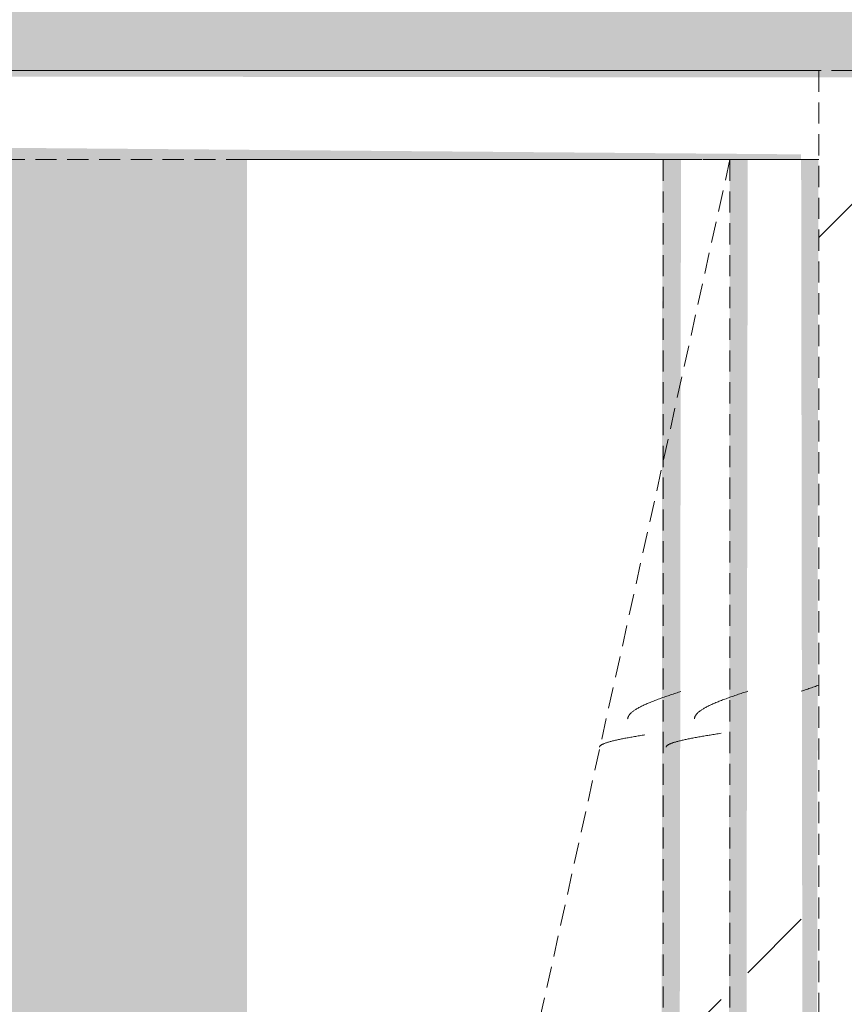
# Model space of a CAD drawing. Header units: millimetres. Extents: x 16156 to 91527, y 4646 to 113494.
# Tile 254 of 256: x 35665 to 35850, y 73334 to 73555. Entities that reach past the tile are written whole.
import ezdxf

# ---------------------------------------------------------------- set-up
doc = ezdxf.new("R2010")
doc.units = ezdxf.units.MM
doc.linetypes.add('ARC Demolished', pattern=[7.14375, 4.7625, -2.38125])
for name, color, linetype, lineweight in [('A--AR9__AlgVoorz', 1, 'Continuous', 9), ('A--L23__Vloeren', 3, 'Continuous', 9), ('A--L74__VasteSanitaireVoorz', 1, 'ARC Demolished', 9), ('A--L82__LosseGebruikersInvent', 1, 'ARC Demolished', 9)]:
    doc.layers.add(name, color=color, linetype=linetype, lineweight=lineweight)
pattern_1 = [(135, (72113.44, -36801.75), (-212.132, -212.132), [])]
pattern_2 = [(135, (72828.44, -35670.5), (-212.132, -212.132), [])]
pattern_3 = [(135.439, (72828.44, -34585), (-212.1307, -208.9106), [])]

# ---------------------------------------------------------------- blocks, each defined once
blk = doc.blocks.new('73_FU_Keukentop - Type 1-2249611-AB-Begane grond - slooptekening')
at = {"layer": 'A--L82__LosseGebruikersInvent'}
h = blk.add_hatch(dxfattribs=at)
h.set_pattern_fill('FP_61', color=256, style=0, pattern_type=2)
h.set_pattern_definition(pattern_1)
h.paths.add_polyline_path([(1430, -957.5), (1430, 957.5), (-1430, 957.5), (-1430, -957.5), (1266.55, -957.5)])
h = blk.add_hatch(dxfattribs=at)
h.set_pattern_fill('FP_61', color=256, style=0, pattern_type=2)
h.set_pattern_definition(pattern_1)
h.paths.add_polyline_path([(1430, -957.5), (1430, 957.5), (-1430, 957.5), (-1430, -957.5), (1266.55, -957.5)])
for p, q in [((-1430, 957.5), (-1430, -957.5)), ((-1430, -957.5), (1430, -957.5))]:
    blk.add_line(p, q, dxfattribs=at)
blk = doc.blocks.new('FP_232-AB-Begane grond - slooptekening')
at = {"layer": 'A--L74__VasteSanitaireVoorz', "color": 240, "linetype": 'Continuous'}
for p, q in [((-576.85, 173.51), (-576.94, 173.79)), ((-576.85, 173.51), (-576.94, 173.79)), ((-576.75, 173.23), (-576.85, 173.51)), ((-576.75, 173.23), (-576.85, 173.51)), ((-576.65, 172.95), (-576.75, 173.23)), ((-576.65, 172.95), (-576.75, 173.23)), ((-576.55, 172.66), (-576.65, 172.95)), ((-576.55, 172.66), (-576.65, 172.95)), ((-576.45, 172.37), (-576.55, 172.66)), ((-576.45, 172.37), (-576.55, 172.66)), ((-576.36, 172.09), (-576.45, 172.37)), ((-576.36, 172.09), (-576.45, 172.37)), ((-576.26, 171.8), (-576.36, 172.09)), ((-576.26, 171.8), (-576.36, 172.09)), ((-576.16, 171.51), (-576.26, 171.8)), ((-576.16, 171.51), (-576.26, 171.8)), ((-576.06, 171.22), (-576.16, 171.51)), ((-576.06, 171.22), (-576.16, 171.51)), ((-575.96, 170.92), (-576.06, 171.22)), ((-575.96, 170.92), (-576.06, 171.22)), ((-575.86, 170.63), (-575.96, 170.92)), ((-575.86, 170.63), (-575.96, 170.92)), ((-575.77, 170.34), (-575.86, 170.63)), ((-575.77, 170.34), (-575.86, 170.63)), ((-575.67, 170.04), (-575.77, 170.34)), ((-575.67, 170.04), (-575.77, 170.34)), ((-575.57, 169.75), (-575.67, 170.04)), ((-575.57, 169.75), (-575.67, 170.04))]:
    blk.add_line(p, q, dxfattribs=at)
blk = doc.blocks.new('FP_233-AB-Begane grond - slooptekening')
at = {"layer": 'A--L74__VasteSanitaireVoorz', "color": 240, "linetype": 'Continuous'}
for p, q in [((-575.47, 157.46), (-575.57, 157.75)), ((-575.47, 157.46), (-575.57, 157.75)), ((-575.37, 157.16), (-575.47, 157.46)), ((-575.37, 157.16), (-575.47, 157.46)), ((-575.28, 156.87), (-575.37, 157.16)), ((-575.28, 156.87), (-575.37, 157.16)), ((-575.18, 156.58), (-575.28, 156.87)), ((-575.18, 156.58), (-575.28, 156.87)), ((-575.08, 156.28), (-575.18, 156.58)), ((-575.08, 156.28), (-575.18, 156.58)), ((-574.98, 155.99), (-575.08, 156.28)), ((-574.98, 155.99), (-575.08, 156.28)), ((-574.88, 155.7), (-574.98, 155.99)), ((-574.88, 155.7), (-574.98, 155.99)), ((-574.78, 155.41), (-574.88, 155.7)), ((-574.78, 155.41), (-574.88, 155.7)), ((-574.69, 155.13), (-574.78, 155.41)), ((-574.69, 155.13), (-574.78, 155.41)), ((-574.59, 154.84), (-574.69, 155.13)), ((-574.59, 154.84), (-574.69, 155.13)), ((-574.49, 154.55), (-574.59, 154.84)), ((-574.49, 154.55), (-574.59, 154.84)), ((-574.39, 154.27), (-574.49, 154.55)), ((-574.39, 154.27), (-574.49, 154.55)), ((-574.29, 153.99), (-574.39, 154.27)), ((-574.29, 153.99), (-574.39, 154.27)), ((-574.2, 153.71), (-574.29, 153.99)), ((-574.2, 153.71), (-574.29, 153.99)), ((-574.1, 153.44), (-574.2, 153.71)), ((-574.1, 153.44), (-574.2, 153.71)), ((-574, 153.17), (-574.1, 153.44)), ((-574, 153.17), (-574.1, 153.44)), ((-573.9, 152.89), (-574, 153.17)), ((-573.9, 152.89), (-574, 153.17)), ((-573.8, 152.63), (-573.9, 152.89)), ((-573.8, 152.63), (-573.9, 152.89)), ((-573.7, 152.36), (-573.8, 152.63)), ((-573.7, 152.36), (-573.8, 152.63)), ((-573.61, 152.1), (-573.7, 152.36)), ((-573.61, 152.1), (-573.7, 152.36)), ((-573.51, 151.84), (-573.61, 152.1)), ((-573.51, 151.84), (-573.61, 152.1)), ((-573.41, 151.59), (-573.51, 151.84)), ((-573.41, 151.59), (-573.51, 151.84)), ((-573.31, 151.34), (-573.41, 151.59)), ((-573.31, 151.34), (-573.41, 151.59)), ((-573.21, 151.09), (-573.31, 151.34)), ((-573.21, 151.09), (-573.31, 151.34)), ((-573.12, 150.85), (-573.21, 151.09)), ((-573.12, 150.85), (-573.21, 151.09)), ((-573.02, 150.61), (-573.12, 150.85)), ((-573.02, 150.61), (-573.12, 150.85)), ((-572.92, 150.38), (-573.02, 150.61)), ((-572.92, 150.38), (-573.02, 150.61)), ((-572.82, 150.15), (-572.92, 150.38)), ((-572.82, 150.15), (-572.92, 150.38)), ((-572.72, 149.92), (-572.82, 150.15)), ((-572.72, 149.92), (-572.82, 150.15)), ((-572.62, 149.7), (-572.72, 149.92)), ((-572.62, 149.7), (-572.72, 149.92)), ((-572.53, 149.49), (-572.62, 149.7)), ((-572.53, 149.49), (-572.62, 149.7)), ((-572.43, 149.28), (-572.53, 149.49)), ((-572.43, 149.28), (-572.53, 149.49)), ((-572.33, 149.07), (-572.43, 149.28)), ((-572.33, 149.07), (-572.43, 149.28)), ((-572.23, 148.87), (-572.33, 149.07)), ((-572.23, 148.87), (-572.33, 149.07)), ((-572.13, 148.68), (-572.23, 148.87)), ((-572.13, 148.68), (-572.23, 148.87)), ((-572.04, 148.49), (-572.13, 148.68)), ((-572.04, 148.49), (-572.13, 148.68)), ((-571.94, 148.31), (-572.04, 148.49)), ((-571.94, 148.31), (-572.04, 148.49)), ((-571.84, 148.13), (-571.94, 148.31)), ((-571.84, 148.13), (-571.94, 148.31)), ((-571.74, 147.95), (-571.84, 148.13)), ((-571.74, 147.95), (-571.84, 148.13)), ((-571.64, 147.79), (-571.74, 147.95)), ((-571.64, 147.79), (-571.74, 147.95)), ((-571.54, 147.63), (-571.64, 147.79)), ((-571.54, 147.63), (-571.64, 147.79)), ((-571.45, 147.47), (-571.54, 147.63)), ((-571.45, 147.47), (-571.54, 147.63)), ((-571.35, 147.33), (-571.45, 147.47)), ((-571.35, 147.33), (-571.45, 147.47)), ((-571.25, 147.18), (-571.35, 147.33)), ((-571.25, 147.18), (-571.35, 147.33)), ((-571.15, 147.05), (-571.25, 147.18)), ((-571.15, 147.05), (-571.25, 147.18)), ((-571.05, 146.92), (-571.15, 147.05)), ((-571.05, 146.92), (-571.15, 147.05)), ((-570.96, 146.8), (-571.05, 146.92)), ((-570.96, 146.8), (-571.05, 146.92)), ((-570.86, 146.68), (-570.96, 146.8)), ((-570.86, 146.68), (-570.96, 146.8)), ((-570.76, 146.57), (-570.86, 146.68)), ((-570.76, 146.57), (-570.86, 146.68)), ((-570.66, 146.47), (-570.76, 146.57)), ((-570.66, 146.47), (-570.76, 146.57)), ((-570.56, 146.37), (-570.66, 146.47)), ((-570.56, 146.37), (-570.66, 146.47)), ((-570.46, 146.29), (-570.56, 146.37)), ((-570.46, 146.29), (-570.56, 146.37)), ((-570.37, 146.2), (-570.46, 146.29)), ((-570.37, 146.2), (-570.46, 146.29)), ((-570.27, 146.13), (-570.37, 146.2)), ((-570.27, 146.13), (-570.37, 146.2)), ((-570.17, 146.06), (-570.27, 146.13)), ((-570.17, 146.06), (-570.27, 146.13)), ((-570.07, 146), (-570.17, 146.06)), ((-570.07, 146), (-570.17, 146.06)), ((-569.97, 145.95), (-570.07, 146)), ((-569.97, 145.95), (-570.07, 146)), ((-569.88, 145.9), (-569.97, 145.95)), ((-569.88, 145.9), (-569.97, 145.95)), ((-569.78, 145.86), (-569.88, 145.9)), ((-569.78, 145.86), (-569.88, 145.9)), ((-569.68, 145.83), (-569.78, 145.86)), ((-569.68, 145.83), (-569.78, 145.86)), ((-569.58, 145.8), (-569.68, 145.83)), ((-569.58, 145.8), (-569.68, 145.83)), ((-569.48, 145.78), (-569.58, 145.8)), ((-569.48, 145.78), (-569.58, 145.8)), ((-569.38, 145.77), (-569.48, 145.78)), ((-569.38, 145.77), (-569.48, 145.78))]:
    blk.add_line(p, q, dxfattribs=at)
at = {"layer": 'A--L74__VasteSanitaireVoorz'}
blk.add_line((-695, 153.75), (715, 153.75), dxfattribs=at)
blk = doc.blocks.new('FP_234-AB-Begane grond - slooptekening')
at = {"layer": 'A--L74__VasteSanitaireVoorz', "color": 240, "linetype": 'Continuous'}
for p, q in [((-566.08, 151.45), (-566.13, 151.75)), ((-566.08, 151.45), (-566.13, 151.75)), ((-566.03, 151.14), (-566.08, 151.45)), ((-566.03, 151.14), (-566.08, 151.45)), ((-565.98, 150.84), (-566.03, 151.14)), ((-565.98, 150.84), (-566.03, 151.14)), ((-565.93, 150.54), (-565.98, 150.84)), ((-565.93, 150.54), (-565.98, 150.84)), ((-565.88, 150.24), (-565.93, 150.54)), ((-565.88, 150.24), (-565.93, 150.54)), ((-565.83, 149.94), (-565.88, 150.24)), ((-565.83, 149.94), (-565.88, 150.24)), ((-565.78, 149.64), (-565.83, 149.94)), ((-565.78, 149.64), (-565.83, 149.94)), ((-565.73, 149.34), (-565.78, 149.64)), ((-565.73, 149.34), (-565.78, 149.64)), ((-565.69, 149.05), (-565.73, 149.34)), ((-565.69, 149.05), (-565.73, 149.34)), ((-565.64, 148.75), (-565.69, 149.05)), ((-565.64, 148.75), (-565.69, 149.05)), ((-565.59, 148.46), (-565.64, 148.75)), ((-565.59, 148.46), (-565.64, 148.75)), ((-565.54, 148.17), (-565.59, 148.46)), ((-565.54, 148.17), (-565.59, 148.46)), ((-565.49, 147.88), (-565.54, 148.17)), ((-565.49, 147.88), (-565.54, 148.17)), ((-565.44, 147.6), (-565.49, 147.88)), ((-565.44, 147.6), (-565.49, 147.88)), ((-565.39, 147.31), (-565.44, 147.6)), ((-565.39, 147.31), (-565.44, 147.6)), ((-565.34, 147.03), (-565.39, 147.31)), ((-565.34, 147.03), (-565.39, 147.31)), ((-565.29, 146.75), (-565.34, 147.03)), ((-565.29, 146.75), (-565.34, 147.03)), ((-565.24, 146.48), (-565.29, 146.75)), ((-565.24, 146.48), (-565.29, 146.75)), ((-565.19, 146.21), (-565.24, 146.48)), ((-565.19, 146.21), (-565.24, 146.48)), ((-565.15, 145.94), (-565.19, 146.21)), ((-565.15, 145.94), (-565.19, 146.21)), ((-565.1, 145.67), (-565.15, 145.94)), ((-565.1, 145.67), (-565.15, 145.94)), ((-565.05, 145.41), (-565.1, 145.67)), ((-565.05, 145.41), (-565.1, 145.67)), ((-565, 145.15), (-565.05, 145.41)), ((-565, 145.15), (-565.05, 145.41)), ((-564.95, 144.9), (-565, 145.15)), ((-564.95, 144.9), (-565, 145.15)), ((-564.9, 144.65), (-564.95, 144.9)), ((-564.9, 144.65), (-564.95, 144.9)), ((-564.85, 144.4), (-564.9, 144.65)), ((-564.85, 144.4), (-564.9, 144.65)), ((-564.8, 144.16), (-564.85, 144.4)), ((-564.8, 144.16), (-564.85, 144.4)), ((-564.75, 143.93), (-564.8, 144.16)), ((-564.75, 143.93), (-564.8, 144.16)), ((-564.7, 143.7), (-564.75, 143.93)), ((-564.7, 143.7), (-564.75, 143.93)), ((-564.65, 143.47), (-564.7, 143.7)), ((-564.65, 143.47), (-564.7, 143.7)), ((-564.61, 143.25), (-564.65, 143.47)), ((-564.61, 143.25), (-564.65, 143.47)), ((-564.56, 143.03), (-564.61, 143.25)), ((-564.56, 143.03), (-564.61, 143.25)), ((-564.51, 142.82), (-564.56, 143.03)), ((-564.51, 142.82), (-564.56, 143.03)), ((-564.46, 142.61), (-564.51, 142.82)), ((-564.46, 142.61), (-564.51, 142.82)), ((-564.41, 142.41), (-564.46, 142.61)), ((-564.41, 142.41), (-564.46, 142.61)), ((-564.36, 142.22), (-564.41, 142.41)), ((-564.36, 142.22), (-564.41, 142.41)), ((-564.31, 142.03), (-564.36, 142.22)), ((-564.31, 142.03), (-564.36, 142.22)), ((-564.26, 141.85), (-564.31, 142.03)), ((-564.26, 141.85), (-564.31, 142.03)), ((-564.21, 141.67), (-564.26, 141.85)), ((-564.21, 141.67), (-564.26, 141.85)), ((-564.16, 141.5), (-564.21, 141.67)), ((-564.16, 141.5), (-564.21, 141.67)), ((-564.11, 141.33), (-564.16, 141.5)), ((-564.11, 141.33), (-564.16, 141.5)), ((-564.07, 141.17), (-564.11, 141.33)), ((-564.07, 141.17), (-564.11, 141.33)), ((-564.02, 141.02), (-564.07, 141.17)), ((-564.02, 141.02), (-564.07, 141.17)), ((-563.97, 140.88), (-564.02, 141.02)), ((-563.97, 140.88), (-564.02, 141.02)), ((-563.92, 140.74), (-563.97, 140.88)), ((-563.92, 140.74), (-563.97, 140.88)), ((-563.87, 140.6), (-563.92, 140.74)), ((-563.87, 140.6), (-563.92, 140.74)), ((-563.82, 140.48), (-563.87, 140.6)), ((-563.82, 140.48), (-563.87, 140.6)), ((-563.77, 140.36), (-563.82, 140.48)), ((-563.77, 140.36), (-563.82, 140.48)), ((-563.72, 140.25), (-563.77, 140.36)), ((-563.72, 140.25), (-563.77, 140.36)), ((-563.67, 140.14), (-563.72, 140.25)), ((-563.67, 140.14), (-563.72, 140.25)), ((-563.62, 140.04), (-563.67, 140.14)), ((-563.62, 140.04), (-563.67, 140.14)), ((-563.57, 139.95), (-563.62, 140.04)), ((-563.57, 139.95), (-563.62, 140.04)), ((-563.53, 139.87), (-563.57, 139.95)), ((-563.53, 139.87), (-563.57, 139.95)), ((-563.48, 139.79), (-563.53, 139.87)), ((-563.48, 139.79), (-563.53, 139.87)), ((-563.43, 139.72), (-563.48, 139.79)), ((-563.43, 139.72), (-563.48, 139.79)), ((-563.38, 139.66), (-563.43, 139.72)), ((-563.38, 139.66), (-563.43, 139.72)), ((-563.33, 139.6), (-563.38, 139.66)), ((-563.33, 139.6), (-563.38, 139.66)), ((-563.28, 139.55), (-563.33, 139.6)), ((-563.28, 139.55), (-563.33, 139.6)), ((-563.23, 139.51), (-563.28, 139.55)), ((-563.23, 139.51), (-563.28, 139.55)), ((-563.18, 139.48), (-563.23, 139.51)), ((-563.18, 139.48), (-563.23, 139.51)), ((-563.13, 139.45), (-563.18, 139.48)), ((-563.13, 139.45), (-563.18, 139.48)), ((-563.08, 139.43), (-563.13, 139.45)), ((-563.08, 139.43), (-563.13, 139.45)), ((-563.04, 139.42), (-563.08, 139.43)), ((-563.04, 139.42), (-563.08, 139.43))]:
    blk.add_line(p, q, dxfattribs=at)
blk = doc.blocks.new('FP_235-AB-Begane grond - slooptekening')
at = {"layer": 'A--L74__VasteSanitaireVoorz', "color": 240, "linetype": 'Continuous'}
for p, q in [((-575.43, 142.46), (-575.53, 142.75)), ((-575.43, 142.46), (-575.53, 142.75)), ((-575.33, 142.16), (-575.43, 142.46)), ((-575.33, 142.16), (-575.43, 142.46)), ((-575.23, 141.87), (-575.33, 142.16)), ((-575.23, 141.87), (-575.33, 142.16)), ((-575.13, 141.58), (-575.23, 141.87)), ((-575.13, 141.58), (-575.23, 141.87)), ((-575.03, 141.28), (-575.13, 141.58)), ((-575.03, 141.28), (-575.13, 141.58)), ((-574.94, 140.99), (-575.03, 141.28)), ((-574.94, 140.99), (-575.03, 141.28)), ((-574.84, 140.7), (-574.94, 140.99)), ((-574.84, 140.7), (-574.94, 140.99)), ((-574.74, 140.41), (-574.84, 140.7)), ((-574.74, 140.41), (-574.84, 140.7)), ((-574.64, 140.13), (-574.74, 140.41)), ((-574.64, 140.13), (-574.74, 140.41)), ((-574.54, 139.84), (-574.64, 140.13)), ((-574.54, 139.84), (-574.64, 140.13)), ((-574.45, 139.55), (-574.54, 139.84)), ((-574.45, 139.55), (-574.54, 139.84)), ((-574.35, 139.27), (-574.45, 139.55)), ((-574.35, 139.27), (-574.45, 139.55)), ((-574.25, 138.99), (-574.35, 139.27)), ((-574.25, 138.99), (-574.35, 139.27)), ((-574.15, 138.71), (-574.25, 138.99)), ((-574.15, 138.71), (-574.25, 138.99)), ((-574.05, 138.44), (-574.15, 138.71)), ((-574.05, 138.44), (-574.15, 138.71)), ((-573.95, 138.17), (-574.05, 138.44)), ((-573.95, 138.17), (-574.05, 138.44)), ((-573.86, 137.89), (-573.95, 138.17)), ((-573.86, 137.89), (-573.95, 138.17)), ((-573.76, 137.63), (-573.86, 137.89)), ((-573.76, 137.63), (-573.86, 137.89)), ((-573.66, 137.36), (-573.76, 137.63)), ((-573.66, 137.36), (-573.76, 137.63)), ((-573.56, 137.1), (-573.66, 137.36)), ((-573.56, 137.1), (-573.66, 137.36)), ((-573.46, 136.84), (-573.56, 137.1)), ((-573.46, 136.84), (-573.56, 137.1)), ((-573.37, 136.59), (-573.46, 136.84)), ((-573.37, 136.59), (-573.46, 136.84)), ((-573.27, 136.34), (-573.37, 136.59)), ((-573.27, 136.34), (-573.37, 136.59)), ((-573.17, 136.09), (-573.27, 136.34)), ((-573.17, 136.09), (-573.27, 136.34)), ((-573.07, 135.85), (-573.17, 136.09)), ((-573.07, 135.85), (-573.17, 136.09)), ((-572.97, 135.61), (-573.07, 135.85)), ((-572.97, 135.61), (-573.07, 135.85)), ((-572.87, 135.38), (-572.97, 135.61)), ((-572.87, 135.38), (-572.97, 135.61)), ((-572.78, 135.15), (-572.87, 135.38)), ((-572.78, 135.15), (-572.87, 135.38)), ((-572.68, 134.92), (-572.78, 135.15)), ((-572.68, 134.92), (-572.78, 135.15)), ((-572.58, 134.7), (-572.68, 134.92)), ((-572.58, 134.7), (-572.68, 134.92)), ((-572.48, 134.49), (-572.58, 134.7)), ((-572.48, 134.49), (-572.58, 134.7)), ((-572.38, 134.28), (-572.48, 134.49)), ((-572.38, 134.28), (-572.48, 134.49)), ((-572.29, 134.07), (-572.38, 134.28)), ((-572.29, 134.07), (-572.38, 134.28)), ((-572.19, 133.87), (-572.29, 134.07)), ((-572.19, 133.87), (-572.29, 134.07)), ((-572.09, 133.68), (-572.19, 133.87)), ((-572.09, 133.68), (-572.19, 133.87)), ((-571.99, 133.49), (-572.09, 133.68)), ((-571.99, 133.49), (-572.09, 133.68)), ((-571.89, 133.31), (-571.99, 133.49)), ((-571.89, 133.31), (-571.99, 133.49)), ((-571.79, 133.13), (-571.89, 133.31)), ((-571.79, 133.13), (-571.89, 133.31)), ((-571.7, 132.95), (-571.79, 133.13)), ((-571.7, 132.95), (-571.79, 133.13)), ((-571.6, 132.79), (-571.7, 132.95)), ((-571.6, 132.79), (-571.7, 132.95)), ((-571.5, 132.63), (-571.6, 132.79)), ((-571.5, 132.63), (-571.6, 132.79)), ((-571.4, 132.47), (-571.5, 132.63)), ((-571.4, 132.47), (-571.5, 132.63)), ((-571.3, 132.33), (-571.4, 132.47)), ((-571.3, 132.33), (-571.4, 132.47)), ((-571.21, 132.18), (-571.3, 132.33)), ((-571.21, 132.18), (-571.3, 132.33)), ((-571.11, 132.05), (-571.21, 132.18)), ((-571.11, 132.05), (-571.21, 132.18)), ((-571.01, 131.92), (-571.11, 132.05)), ((-571.01, 131.92), (-571.11, 132.05)), ((-570.91, 131.8), (-571.01, 131.92)), ((-570.91, 131.8), (-571.01, 131.92)), ((-570.81, 131.68), (-570.91, 131.8)), ((-570.81, 131.68), (-570.91, 131.8)), ((-570.72, 131.57), (-570.81, 131.68)), ((-570.72, 131.57), (-570.81, 131.68)), ((-570.62, 131.47), (-570.72, 131.57)), ((-570.62, 131.47), (-570.72, 131.57)), ((-570.52, 131.37), (-570.62, 131.47)), ((-570.52, 131.37), (-570.62, 131.47)), ((-570.42, 131.29), (-570.52, 131.37)), ((-570.42, 131.29), (-570.52, 131.37)), ((-570.32, 131.2), (-570.42, 131.29)), ((-570.32, 131.2), (-570.42, 131.29)), ((-570.22, 131.13), (-570.32, 131.2)), ((-570.22, 131.13), (-570.32, 131.2)), ((-570.13, 131.06), (-570.22, 131.13)), ((-570.13, 131.06), (-570.22, 131.13)), ((-570.03, 131), (-570.13, 131.06)), ((-570.03, 131), (-570.13, 131.06)), ((-569.93, 130.95), (-570.03, 131)), ((-569.93, 130.95), (-570.03, 131)), ((-569.83, 130.9), (-569.93, 130.95)), ((-569.83, 130.9), (-569.93, 130.95)), ((-569.73, 130.86), (-569.83, 130.9)), ((-569.73, 130.86), (-569.83, 130.9)), ((-569.64, 130.83), (-569.73, 130.86)), ((-569.64, 130.83), (-569.73, 130.86)), ((-569.54, 130.8), (-569.64, 130.83)), ((-569.54, 130.8), (-569.64, 130.83)), ((-569.44, 130.78), (-569.54, 130.8)), ((-569.44, 130.78), (-569.54, 130.8)), ((-569.34, 130.77), (-569.44, 130.78)), ((-569.34, 130.77), (-569.44, 130.78))]:
    blk.add_line(p, q, dxfattribs=at)
at = {"layer": 'A--L74__VasteSanitaireVoorz'}
blk.add_line((-695, 138.75), (715, 138.75), dxfattribs=at)
blk = doc.blocks.new('FP_236-AB-Begane grond - slooptekening')
at = {"layer": 'A--L74__VasteSanitaireVoorz', "color": 240, "linetype": 'Continuous'}
for p, q in [((-565.72, 134.31), (-565.77, 134.61)), ((-565.72, 134.31), (-565.77, 134.61)), ((-565.67, 134.02), (-565.72, 134.31)), ((-565.67, 134.02), (-565.72, 134.31)), ((-565.62, 133.72), (-565.67, 134.02)), ((-565.62, 133.72), (-565.67, 134.02)), ((-565.57, 133.43), (-565.62, 133.72)), ((-565.57, 133.43), (-565.62, 133.72)), ((-565.53, 133.14), (-565.57, 133.43)), ((-565.53, 133.14), (-565.57, 133.43)), ((-565.48, 132.85), (-565.53, 133.14)), ((-565.48, 132.85), (-565.53, 133.14)), ((-565.43, 132.57), (-565.48, 132.85)), ((-565.43, 132.57), (-565.48, 132.85)), ((-565.38, 132.29), (-565.43, 132.57)), ((-565.38, 132.29), (-565.43, 132.57)), ((-565.33, 132.01), (-565.38, 132.29)), ((-565.33, 132.01), (-565.38, 132.29)), ((-565.28, 131.73), (-565.33, 132.01)), ((-565.28, 131.73), (-565.33, 132.01)), ((-565.23, 131.45), (-565.28, 131.73)), ((-565.23, 131.45), (-565.28, 131.73)), ((-565.18, 131.18), (-565.23, 131.45)), ((-565.18, 131.18), (-565.23, 131.45)), ((-565.13, 130.91), (-565.18, 131.18)), ((-565.13, 130.91), (-565.18, 131.18)), ((-565.08, 130.65), (-565.13, 130.91)), ((-565.08, 130.65), (-565.13, 130.91)), ((-565.04, 130.39), (-565.08, 130.65)), ((-565.04, 130.39), (-565.08, 130.65)), ((-564.99, 130.13), (-565.04, 130.39)), ((-564.99, 130.13), (-565.04, 130.39)), ((-564.94, 129.88), (-564.99, 130.13)), ((-564.94, 129.88), (-564.99, 130.13)), ((-564.89, 129.63), (-564.94, 129.88)), ((-564.89, 129.63), (-564.94, 129.88)), ((-564.84, 129.39), (-564.89, 129.63)), ((-564.84, 129.39), (-564.89, 129.63)), ((-564.79, 129.15), (-564.84, 129.39)), ((-564.79, 129.15), (-564.84, 129.39)), ((-564.74, 128.91), (-564.79, 129.15)), ((-564.74, 128.91), (-564.79, 129.15)), ((-564.69, 128.68), (-564.74, 128.91)), ((-564.69, 128.68), (-564.74, 128.91)), ((-564.64, 128.45), (-564.69, 128.68)), ((-564.64, 128.45), (-564.69, 128.68)), ((-564.59, 128.23), (-564.64, 128.45)), ((-564.59, 128.23), (-564.64, 128.45)), ((-564.55, 128.02), (-564.59, 128.23)), ((-564.55, 128.02), (-564.59, 128.23)), ((-564.5, 127.81), (-564.55, 128.02)), ((-564.5, 127.81), (-564.55, 128.02)), ((-564.45, 127.6), (-564.5, 127.81)), ((-564.45, 127.6), (-564.5, 127.81)), ((-564.4, 127.4), (-564.45, 127.6)), ((-564.4, 127.4), (-564.45, 127.6)), ((-564.35, 127.21), (-564.4, 127.4)), ((-564.35, 127.21), (-564.4, 127.4)), ((-564.3, 127.02), (-564.35, 127.21)), ((-564.3, 127.02), (-564.35, 127.21)), ((-564.25, 126.84), (-564.3, 127.02)), ((-564.25, 126.84), (-564.3, 127.02)), ((-564.2, 126.66), (-564.25, 126.84)), ((-564.2, 126.66), (-564.25, 126.84)), ((-564.15, 126.49), (-564.2, 126.66)), ((-564.15, 126.49), (-564.2, 126.66)), ((-564.1, 126.33), (-564.15, 126.49)), ((-564.1, 126.33), (-564.15, 126.49)), ((-564.06, 126.17), (-564.1, 126.33)), ((-564.06, 126.17), (-564.1, 126.33)), ((-564.01, 126.02), (-564.06, 126.17)), ((-564.01, 126.02), (-564.06, 126.17)), ((-563.96, 125.87), (-564.01, 126.02)), ((-563.96, 125.87), (-564.01, 126.02)), ((-563.91, 125.73), (-563.96, 125.87)), ((-563.91, 125.73), (-563.96, 125.87)), ((-563.86, 125.6), (-563.91, 125.73)), ((-563.86, 125.6), (-563.91, 125.73)), ((-563.81, 125.47), (-563.86, 125.6)), ((-563.81, 125.47), (-563.86, 125.6)), ((-563.76, 125.35), (-563.81, 125.47)), ((-563.76, 125.35), (-563.81, 125.47)), ((-563.71, 125.24), (-563.76, 125.35)), ((-563.71, 125.24), (-563.76, 125.35)), ((-563.66, 125.14), (-563.71, 125.24)), ((-563.66, 125.14), (-563.71, 125.24)), ((-563.61, 125.04), (-563.66, 125.14)), ((-563.61, 125.04), (-563.66, 125.14)), ((-563.57, 124.95), (-563.61, 125.04)), ((-563.57, 124.95), (-563.61, 125.04)), ((-563.52, 124.86), (-563.57, 124.95)), ((-563.52, 124.86), (-563.57, 124.95)), ((-563.47, 124.79), (-563.52, 124.86)), ((-563.47, 124.79), (-563.52, 124.86)), ((-563.42, 124.72), (-563.47, 124.79)), ((-563.42, 124.72), (-563.47, 124.79)), ((-563.37, 124.66), (-563.42, 124.72)), ((-563.37, 124.66), (-563.42, 124.72)), ((-563.32, 124.6), (-563.37, 124.66)), ((-563.32, 124.6), (-563.37, 124.66)), ((-563.27, 124.55), (-563.32, 124.6)), ((-563.27, 124.55), (-563.32, 124.6)), ((-563.22, 124.51), (-563.27, 124.55)), ((-563.22, 124.51), (-563.27, 124.55)), ((-563.17, 124.48), (-563.22, 124.51)), ((-563.17, 124.48), (-563.22, 124.51)), ((-563.12, 124.45), (-563.17, 124.48)), ((-563.12, 124.45), (-563.17, 124.48)), ((-563.08, 124.43), (-563.12, 124.45)), ((-563.08, 124.43), (-563.12, 124.45)), ((-563.03, 124.42), (-563.08, 124.43)), ((-563.03, 124.42), (-563.08, 124.43))]:
    blk.add_line(p, q, dxfattribs=at)
blk = doc.blocks.new('FP_242-AB-Begane grond - slooptekening')
at = {"layer": 'A--L74__VasteSanitaireVoorz'}
blk.add_line((-715, 173.75), (-715, -173.75), dxfattribs=at)
at = {"layer": 'A--L74__VasteSanitaireVoorz', "color": 240, "linetype": 'Continuous'}
for p, q in [((-722.28, -21.12), (-722.38, -21.03)), ((-722.28, -21.12), (-722.38, -21.03)), ((-722.18, -21.22), (-722.28, -21.12)), ((-722.18, -21.22), (-722.28, -21.12)), ((-722.07, -21.32), (-722.18, -21.22)), ((-722.07, -21.32), (-722.18, -21.22)), ((-721.95, -21.42), (-722.07, -21.32)), ((-721.95, -21.42), (-722.07, -21.32)), ((-721.83, -21.52), (-721.95, -21.42)), ((-721.83, -21.52), (-721.95, -21.42)), ((-721.7, -21.62), (-721.83, -21.52)), ((-721.7, -21.62), (-721.83, -21.52)), ((-721.57, -21.71), (-721.7, -21.62)), ((-721.57, -21.71), (-721.7, -21.62)), ((-721.42, -21.81), (-721.57, -21.71)), ((-721.42, -21.81), (-721.57, -21.71)), ((-721.28, -21.91), (-721.42, -21.81)), ((-721.28, -21.91), (-721.42, -21.81)), ((-721.12, -22.01), (-721.28, -21.91)), ((-721.12, -22.01), (-721.28, -21.91)), ((-720.96, -22.11), (-721.12, -22.01)), ((-720.96, -22.11), (-721.12, -22.01)), ((-720.8, -22.2), (-720.96, -22.11)), ((-720.8, -22.2), (-720.96, -22.11)), ((-720.62, -22.3), (-720.8, -22.2)), ((-720.62, -22.3), (-720.8, -22.2)), ((-720.44, -22.4), (-720.62, -22.3)), ((-720.44, -22.4), (-720.62, -22.3)), ((-720.26, -22.5), (-720.44, -22.4)), ((-720.26, -22.5), (-720.44, -22.4)), ((-720.07, -22.6), (-720.26, -22.5)), ((-720.07, -22.6), (-720.26, -22.5)), ((-719.88, -22.7), (-720.07, -22.6)), ((-719.88, -22.7), (-720.07, -22.6)), ((-719.68, -22.79), (-719.88, -22.7)), ((-719.68, -22.79), (-719.88, -22.7)), ((-719.47, -22.89), (-719.68, -22.79)), ((-719.47, -22.89), (-719.68, -22.79)), ((-719.26, -22.99), (-719.47, -22.89)), ((-719.26, -22.99), (-719.47, -22.89)), ((-719.05, -23.09), (-719.26, -22.99)), ((-719.05, -23.09), (-719.26, -22.99)), ((-718.83, -23.19), (-719.05, -23.09)), ((-718.83, -23.19), (-719.05, -23.09)), ((-718.6, -23.28), (-718.83, -23.19)), ((-718.6, -23.28), (-718.83, -23.19)), ((-718.37, -23.38), (-718.6, -23.28)), ((-718.37, -23.38), (-718.6, -23.28)), ((-718.14, -23.48), (-718.37, -23.38)), ((-718.14, -23.48), (-718.37, -23.38)), ((-717.9, -23.58), (-718.14, -23.48)), ((-717.9, -23.58), (-718.14, -23.48)), ((-717.66, -23.68), (-717.9, -23.58)), ((-717.66, -23.68), (-717.9, -23.58)), ((-717.41, -23.78), (-717.66, -23.68)), ((-717.41, -23.78), (-717.66, -23.68)), ((-717.16, -23.87), (-717.41, -23.78)), ((-717.16, -23.87), (-717.41, -23.78)), ((-716.91, -23.97), (-717.16, -23.87)), ((-716.91, -23.97), (-717.16, -23.87)), ((-716.65, -24.07), (-716.91, -23.97)), ((-716.65, -24.07), (-716.91, -23.97)), ((-716.39, -24.17), (-716.65, -24.07)), ((-716.39, -24.17), (-716.65, -24.07)), ((-716.12, -24.27), (-716.39, -24.17)), ((-716.12, -24.27), (-716.39, -24.17)), ((-715.86, -24.36), (-716.12, -24.27)), ((-715.86, -24.36), (-716.12, -24.27)), ((-715.58, -24.46), (-715.86, -24.36)), ((-715.58, -24.46), (-715.86, -24.36)), ((-715.31, -24.56), (-715.58, -24.46)), ((-715.31, -24.56), (-715.58, -24.46)), ((-715.04, -24.66), (-715.31, -24.56)), ((-715.04, -24.66), (-715.31, -24.56)), ((-714.76, -24.76), (-715.04, -24.66)), ((-714.76, -24.76), (-715.04, -24.66)), ((-714.48, -24.86), (-714.76, -24.76)), ((-714.48, -24.86), (-714.76, -24.76)), ((-714.2, -24.95), (-714.48, -24.86)), ((-714.2, -24.95), (-714.48, -24.86)), ((-713.91, -25.05), (-714.2, -24.95)), ((-713.91, -25.05), (-714.2, -24.95)), ((-713.62, -25.15), (-713.91, -25.05)), ((-713.62, -25.15), (-713.91, -25.05)), ((-713.34, -25.25), (-713.62, -25.15)), ((-713.34, -25.25), (-713.62, -25.15)), ((-713.05, -25.35), (-713.34, -25.25)), ((-713.05, -25.35), (-713.34, -25.25)), ((-712.76, -25.44), (-713.05, -25.35)), ((-712.76, -25.44), (-713.05, -25.35)), ((-712.47, -25.54), (-712.76, -25.44)), ((-712.47, -25.54), (-712.76, -25.44)), ((-712.17, -25.64), (-712.47, -25.54)), ((-712.17, -25.64), (-712.47, -25.54)), ((-711.88, -25.74), (-712.17, -25.64)), ((-711.88, -25.74), (-712.17, -25.64)), ((-711.59, -25.84), (-711.88, -25.74)), ((-711.59, -25.84), (-711.88, -25.74)), ((-711.29, -25.94), (-711.59, -25.84)), ((-711.29, -25.94), (-711.59, -25.84)), ((-711, -26.03), (-711.29, -25.94)), ((-711, -26.03), (-711.29, -25.94))]:
    blk.add_line(p, q, dxfattribs=at)
blk = doc.blocks.new('FP_243-AB-Begane grond - slooptekening')
at = {"layer": 'A--L74__VasteSanitaireVoorz'}
blk.add_line((-695, -173.75), (-695, 173.75), dxfattribs=at)
at = {"layer": 'A--L74__VasteSanitaireVoorz', "color": 240, "linetype": 'Continuous'}
for p, q in [((-698.71, -26.13), (-699, -26.03)), ((-698.71, -26.13), (-699, -26.03)), ((-698.41, -26.23), (-698.71, -26.13)), ((-698.41, -26.23), (-698.71, -26.13)), ((-698.12, -26.33), (-698.41, -26.23)), ((-698.12, -26.33), (-698.41, -26.23)), ((-697.83, -26.43), (-698.12, -26.33)), ((-697.83, -26.43), (-698.12, -26.33)), ((-697.53, -26.52), (-697.83, -26.43)), ((-697.53, -26.52), (-697.83, -26.43)), ((-697.24, -26.62), (-697.53, -26.52)), ((-697.24, -26.62), (-697.53, -26.52)), ((-696.95, -26.72), (-697.24, -26.62)), ((-696.95, -26.72), (-697.24, -26.62)), ((-696.66, -26.82), (-696.95, -26.72)), ((-696.66, -26.82), (-696.95, -26.72)), ((-696.38, -26.92), (-696.66, -26.82)), ((-696.38, -26.92), (-696.66, -26.82)), ((-696.09, -27.02), (-696.38, -26.92)), ((-696.09, -27.02), (-696.38, -26.92)), ((-695.8, -27.11), (-696.09, -27.02)), ((-695.8, -27.11), (-696.09, -27.02)), ((-695.52, -27.21), (-695.8, -27.11)), ((-695.52, -27.21), (-695.8, -27.11)), ((-695.24, -27.31), (-695.52, -27.21)), ((-695.24, -27.31), (-695.52, -27.21)), ((-694.96, -27.41), (-695.24, -27.31)), ((-694.96, -27.41), (-695.24, -27.31)), ((-694.69, -27.51), (-694.96, -27.41)), ((-694.69, -27.51), (-694.96, -27.41)), ((-694.42, -27.6), (-694.69, -27.51)), ((-694.42, -27.6), (-694.69, -27.51)), ((-694.14, -27.7), (-694.42, -27.6)), ((-694.14, -27.7), (-694.42, -27.6)), ((-693.88, -27.8), (-694.14, -27.7)), ((-693.88, -27.8), (-694.14, -27.7)), ((-693.61, -27.9), (-693.88, -27.8)), ((-693.61, -27.9), (-693.88, -27.8)), ((-693.35, -28), (-693.61, -27.9)), ((-693.35, -28), (-693.61, -27.9)), ((-693.09, -28.09), (-693.35, -28)), ((-693.09, -28.09), (-693.35, -28)), ((-692.84, -28.19), (-693.09, -28.09)), ((-692.84, -28.19), (-693.09, -28.09)), ((-692.59, -28.29), (-692.84, -28.19)), ((-692.59, -28.29), (-692.84, -28.19)), ((-692.34, -28.39), (-692.59, -28.29)), ((-692.34, -28.39), (-692.59, -28.29)), ((-692.1, -28.49), (-692.34, -28.39)), ((-692.1, -28.49), (-692.34, -28.39)), ((-691.86, -28.59), (-692.1, -28.49)), ((-691.86, -28.59), (-692.1, -28.49)), ((-691.63, -28.68), (-691.86, -28.59)), ((-691.63, -28.68), (-691.86, -28.59)), ((-691.4, -28.78), (-691.63, -28.68)), ((-691.4, -28.78), (-691.63, -28.68)), ((-691.17, -28.88), (-691.4, -28.78)), ((-691.17, -28.88), (-691.4, -28.78)), ((-690.95, -28.98), (-691.17, -28.88)), ((-690.95, -28.98), (-691.17, -28.88)), ((-690.74, -29.08), (-690.95, -28.98)), ((-690.74, -29.08), (-690.95, -28.98)), ((-690.53, -29.17), (-690.74, -29.08)), ((-690.53, -29.17), (-690.74, -29.08)), ((-690.32, -29.27), (-690.53, -29.17)), ((-690.32, -29.27), (-690.53, -29.17)), ((-690.12, -29.37), (-690.32, -29.27)), ((-690.12, -29.37), (-690.32, -29.27)), ((-689.93, -29.47), (-690.12, -29.37)), ((-689.93, -29.47), (-690.12, -29.37)), ((-689.74, -29.57), (-689.93, -29.47)), ((-689.74, -29.57), (-689.93, -29.47)), ((-689.56, -29.67), (-689.74, -29.57)), ((-689.56, -29.67), (-689.74, -29.57)), ((-689.38, -29.76), (-689.56, -29.67)), ((-689.38, -29.76), (-689.56, -29.67)), ((-689.2, -29.86), (-689.38, -29.76)), ((-689.2, -29.86), (-689.38, -29.76)), ((-689.04, -29.96), (-689.2, -29.86)), ((-689.04, -29.96), (-689.2, -29.86)), ((-688.88, -30.06), (-689.04, -29.96)), ((-688.88, -30.06), (-689.04, -29.96)), ((-688.72, -30.16), (-688.88, -30.06)), ((-688.72, -30.16), (-688.88, -30.06)), ((-688.58, -30.25), (-688.72, -30.16)), ((-688.58, -30.25), (-688.72, -30.16)), ((-688.43, -30.35), (-688.58, -30.25)), ((-688.43, -30.35), (-688.58, -30.25)), ((-688.3, -30.45), (-688.43, -30.35)), ((-688.3, -30.45), (-688.43, -30.35)), ((-688.17, -30.55), (-688.3, -30.45)), ((-688.17, -30.55), (-688.3, -30.45)), ((-688.05, -30.65), (-688.17, -30.55)), ((-688.05, -30.65), (-688.17, -30.55)), ((-687.93, -30.75), (-688.05, -30.65)), ((-687.93, -30.75), (-688.05, -30.65)), ((-687.82, -30.84), (-687.93, -30.75)), ((-687.82, -30.84), (-687.93, -30.75)), ((-687.72, -30.94), (-687.82, -30.84)), ((-687.72, -30.94), (-687.82, -30.84)), ((-687.62, -31.04), (-687.72, -30.94)), ((-687.62, -31.04), (-687.72, -30.94)), ((-687.54, -31.14), (-687.62, -31.04)), ((-687.54, -31.14), (-687.62, -31.04)), ((-687.45, -31.24), (-687.54, -31.14)), ((-687.45, -31.24), (-687.54, -31.14)), ((-687.38, -31.33), (-687.45, -31.24)), ((-687.38, -31.33), (-687.45, -31.24)), ((-687.31, -31.43), (-687.38, -31.33)), ((-687.31, -31.43), (-687.38, -31.33)), ((-687.25, -31.53), (-687.31, -31.43)), ((-687.25, -31.53), (-687.31, -31.43)), ((-687.2, -31.63), (-687.25, -31.53)), ((-687.2, -31.63), (-687.25, -31.53)), ((-687.15, -31.73), (-687.2, -31.63)), ((-687.15, -31.73), (-687.2, -31.63)), ((-687.11, -31.83), (-687.15, -31.73)), ((-687.11, -31.83), (-687.15, -31.73)), ((-687.08, -31.92), (-687.11, -31.83)), ((-687.08, -31.92), (-687.11, -31.83)), ((-687.05, -32.02), (-687.08, -31.92)), ((-687.05, -32.02), (-687.08, -31.92)), ((-687.03, -32.12), (-687.05, -32.02)), ((-687.03, -32.12), (-687.05, -32.02)), ((-687.02, -32.22), (-687.03, -32.12)), ((-687.02, -32.22), (-687.03, -32.12))]:
    blk.add_line(p, q, dxfattribs=at)
blk = doc.blocks.new('52_PF_FB_Gutter_rectangle - End Outlet - 1430mm_W_ x 300mm_L_ x 60mm_H_ x 160mm_Dia_ 2-2250497-AB-Begane grond - slooptekening')
at = {"layer": 'A--L74__VasteSanitaireVoorz'}
h = blk.add_hatch(dxfattribs=at)
h.set_pattern_fill('FP_68', color=256, style=0, pattern_type=2)
h.set_pattern_definition(pattern_2)
h.paths.add_polyline_path([(-699, -45.2), (-699, 173.75), (-711, 169.75), (-711, -173.75), (-699, -169.75), (-699, -134.42)])
h = blk.add_hatch(dxfattribs=at)
h.set_pattern_fill('FP_68', color=256, style=0, pattern_type=2)
h.set_pattern_definition(pattern_2)
h.paths.add_polyline_path([(-699, -45.2), (-699, 173.75), (-711, 169.75), (-711, -173.75), (-699, -169.75), (-699, -134.42)])
at = {"layer": 'A--L74__VasteSanitaireVoorz', "linetype": 'Continuous'}
h = blk.add_hatch(dxfattribs=at)
h.set_pattern_fill('FP_68', color=256, style=0, pattern_type=2)
h.set_pattern_definition(pattern_2)
h.paths.add_polyline_path([(715, 157.75), (712.75, 169.75), (-695, 169.75), (-695, 157.75), (706, 157.75)])
h = blk.add_hatch(dxfattribs=at)
h.set_pattern_fill('FP_68', color=256, style=0, pattern_type=2)
h.set_pattern_definition(pattern_2)
h.paths.add_polyline_path([(715, 157.75), (712.75, 169.75), (-695, 169.75), (-695, 157.75), (706, 157.75)])
h = blk.add_hatch(dxfattribs=at)
h.set_pattern_fill('FP_68', color=256, style=0, pattern_type=2)
h.set_pattern_definition(pattern_2)
h.paths.add_polyline_path([(715, 142.75), (715, 151.75), (-695, 151.75), (-695, 142.75), (697.57, 142.75)])
h = blk.add_hatch(dxfattribs=at)
h.set_pattern_fill('FP_68', color=256, style=0, pattern_type=2)
h.set_pattern_definition(pattern_2)
h.paths.add_polyline_path([(715, 142.75), (715, 151.75), (-695, 151.75), (-695, 142.75), (697.57, 142.75)])
h = blk.add_hatch(dxfattribs=at)
h.set_pattern_fill('FP_69', color=256, style=0, pattern_type=2)
h.set_pattern_definition(pattern_3)
h.paths.add_polyline_path([(715, 45.2), (715, 137.1), (-695, 137.1), (-695, 45.2), (559.99, 45.2)])
h = blk.add_hatch(dxfattribs=at)
h.set_pattern_fill('FP_69', color=256, style=0, pattern_type=2)
h.set_pattern_definition(pattern_3)
h.paths.add_polyline_path([(715, 45.2), (715, 137.1), (-695, 137.1), (-695, 45.2), (559.99, 45.2)])
at = {"layer": 'A--L74__VasteSanitaireVoorz'}
for p, q in [((-695, 173.75), (-695, 169.75)), ((-695, 157.75), (-695, 169.75)), ((-695, 157.75), (-695, 153.75)), ((-695, 153.75), (0, 0)), ((-695, 151.75), (-695, 153.75)), ((-695, 142.75), (-695, 151.75)), ((-695, 142.75), (-695, 138.75)), ((-695, 139.14), (-695, 138.33)), ((-695, 137.1), (-695, 138.75)), ((-695, 45.2), (-695, 137.1))]:
    blk.add_line(p, q, dxfattribs=at)
for name in ['FP_242-AB-Begane grond - slooptekening', 'FP_243-AB-Begane grond - slooptekening', 'FP_233-AB-Begane grond - slooptekening', 'FP_235-AB-Begane grond - slooptekening']:
    blk.add_blockref(name, (0, 0), dxfattribs=at)
at = {"layer": 'A--L74__VasteSanitaireVoorz', "linetype": 'Continuous'}
for name in ['FP_232-AB-Begane grond - slooptekening', 'FP_234-AB-Begane grond - slooptekening', 'FP_236-AB-Begane grond - slooptekening']:
    blk.add_blockref(name, (0, 0), dxfattribs=at)

msp = doc.modelspace()

# ---------------------------------------------------------------- hatches: boundary and pattern name
at = {"layer": 'A--AR9__AlgVoorz'}
h = msp.add_hatch(color=7, dxfattribs=at)
h.paths.add_polyline_path([(34992.21, 66090.94), (35035.69, 66090.94), (35035.69, 66103.44), (44949.11, 66103.44), (44949.11, 69721.44), (44914.25, 69721.44), (44914.25, 68707.44), (43114.25, 68707.44), (43114.25, 69721.44), (41917.26, 69725.44), (41917.26, 70221.44), (43114.25, 70224.13), (43114.25, 72321.44), (41917.26, 72325.44), (41917.26, 72821.44), (43114.25, 72829.12), (43114.25, 73543.44), (44914.25, 73543.44), (44914.25, 72821.44), (44949.11, 72821.44), (44946.01, 73925.94), (39384.05, 73925.94), (39384.05, 73938.44), (33209.25, 73938.44), (33209.25, 72383.44), (32470.07, 72383.44), (32470.07, 70583.44), (33209.25, 70583.44), (33209.25, 66383.44), (32470.07, 66383.44), (32470.07, 66090.94), (34835.58, 66090.94)])
h.paths.add_polyline_path([(37637.57, 66285.44), (35496.75, 66289.44), (35500.75, 66304.27), (35844.25, 66305.44), (35840.25, 69126.62), (35496.75, 69129.44), (35496.77, 69144.27), (38106.75, 69141.01), (38102.75, 69126.62), (37759.25, 69125.44), (37763.25, 66304.27), (38106.75, 66297.88), (38106.75, 66286.62), (37759.25, 66285.44)])
h.paths.add_polyline_path([(35828.25, 66305.44), (35824.38, 66305.44), (35828.25, 69125.44), (35844.11, 69125.44), (35840.25, 66305.44)])
h.paths.add_polyline_path([(38104.75, 66305.44), (38086.88, 66305.44), (38090.75, 69125.44), (38106.61, 69125.44), (38105.58, 66305.44)])
h.paths.add_polyline_path([(35497.28, 66305.44), (35496.88, 66305.44), (35500.75, 69125.44), (35516.61, 69125.44), (35512.75, 66305.44), (35497.92, 66305.44)])
h.paths.add_polyline_path([(38070.1, 66305.44), (37978.2, 66305.44), (37978.2, 69125.44), (38071.54, 69125.44), (38070.54, 66305.44)])
h.paths.add_polyline_path([(37759.78, 66305.44), (37759.38, 66305.44), (37763.25, 69125.44), (37779.11, 69125.44), (37775.25, 66305.44), (37760.42, 66305.44)])
h.paths.add_polyline_path([(38084.75, 66305.44), (38071.88, 66305.44), (38075.75, 69125.44), (38086.68, 69125.44), (38085.27, 66305.44)])
h.paths.add_polyline_path([(35517.02, 66305.44), (35516.82, 66305.44), (35518.75, 69125.44), (35531.61, 69125.44), (35527.75, 66305.44), (35517.33, 66305.44)])
h.paths.add_polyline_path([(35769.58, 66305.44), (35715.7, 66305.44), (35715.7, 69125.44), (35809.04, 69125.44), (35807.6, 66305.44)])
h.paths.add_polyline_path([(35822.25, 66305.44), (35809.38, 66305.44), (35813.25, 69125.44), (35824.18, 69125.44), (35822.77, 66305.44)])
h.paths.add_polyline_path([(37779.52, 66305.44), (37779.32, 66305.44), (37781.25, 69125.44), (37794.11, 69125.44), (37790.25, 66305.44), (37779.83, 66305.44)])
h.paths.add_polyline_path([(37871.06, 66305.44), (37794.46, 66305.44), (37795.9, 69125.44), (37887.79, 69125.44), (37887.79, 66305.44)])
h.paths.add_polyline_path([(35536.08, 66305.44), (35531.96, 66305.44), (35536.08, 69125.44), (35625.29, 69125.44), (35625.29, 66305.44)])
h.paths.add_polyline_path([(42495.26, 69741.44), (42497.26, 69741.44), (42495.26, 69743.44)])
h.paths.add_polyline_path([(42708.75, 69741.44), (43079.79, 69741.44), (43079.79, 70201.44), (42554.72, 70201.44), (42554.72, 69741.44)])
h.paths.add_polyline_path([(43095.26, 69741.44), (43097.26, 69741.44), (43095.26, 69743.44)])
h.paths.add_polyline_path([(42307.54, 69741.44), (42479.79, 69741.44), (42479.79, 70201.44), (41954.72, 70201.44), (41954.72, 69741.44), (42074.04, 69741.44)])
h.paths.add_polyline_path([(41937.26, 69741.44), (41939.26, 69743.44), (41937.26, 69993.95)])
h.paths.add_polyline_path([(44914.25, 70221.44), (44949.11, 70221.44), (44949.11, 72321.44), (44914.25, 72321.44), (44914.25, 70278.26)])
h.paths.add_polyline_path([(37759.25, 70683.44), (35496.75, 70687.44), (35500.75, 70702.27), (35844.25, 70703.44), (35840.25, 73524.62), (35496.75, 73527.44), (35500.75, 73542.27), (38106.75, 73539.44), (38102.75, 73524.62), (37759.25, 73523.44), (37763.25, 70702.27), (38106.75, 70699.44), (38102.75, 70684.62), (37759.26, 70684.62)])
h.paths.add_polyline_path([(35527.75, 70703.44), (35516.82, 70703.44), (35518.75, 73523.44), (35531.61, 73523.44), (35528.78, 70703.44)])
h.paths.add_polyline_path([(35512.75, 70703.44), (35496.88, 70703.44), (35500.75, 73523.44), (35516.61, 73523.44), (35513.78, 70703.44)])
h.paths.add_polyline_path([(35533.4, 70703.44), (35531.96, 70703.44), (35536.08, 73523.44), (35625.29, 73523.44), (35625.29, 70703.44), (35536.08, 70703.44)])
h.paths.add_polyline_path([(35715.7, 70703.44), (35715.7, 73523.44), (35809.04, 73523.44), (35807.6, 70703.44), (35769.58, 70703.44)])
h.paths.add_polyline_path([(37759.46, 70703.44), (37759.38, 70703.44), (37763.25, 73523.44), (37779.11, 73523.44), (37775.25, 70703.44), (37759.78, 70703.44)])
h.paths.add_polyline_path([(37781.25, 70703.44), (37779.32, 70703.44), (37781.25, 73523.44), (37794.11, 73523.44), (37790.25, 70703.44)])
h.paths.add_polyline_path([(37794.46, 70703.44), (37795.9, 73523.44), (37887.79, 73523.44), (37887.79, 70703.44), (37794.72, 70703.44)])
h.paths.add_polyline_path([(35809.78, 70703.44), (35809.38, 70703.44), (35813.25, 73523.44), (35824.18, 73523.44), (35822.25, 70703.44), (35810.42, 70703.44)])
h.paths.add_polyline_path([(38087.92, 70703.44), (38086.88, 70703.44), (38090.75, 73523.44), (38106.61, 73523.44), (38102.75, 70703.44), (38088.75, 70703.44)])
h.paths.add_polyline_path([(35824.78, 70703.44), (35824.38, 70707), (35828.25, 73523.44), (35844.11, 73523.44), (35840.25, 70703.44), (35825.42, 70703.44)])
h.paths.add_polyline_path([(38086.68, 70703.44), (38071.88, 70703.44), (38075.75, 73523.44), (38086.68, 73523.44), (38086.68, 70846.89)])
h.paths.add_polyline_path([(37978.2, 70703.44), (37978.2, 73523.44), (38071.54, 73523.44), (38070.1, 70703.44)])
h.paths.add_polyline_path([(41209.25, 71043.44), (40509.25, 71043.44), (40509.25, 73543.44), (41209.25, 73543.44), (41209.25, 71415.52)])
h.paths.add_polyline_path([(42774.53, 72341.44), (43079.79, 72341.44), (43079.79, 72801.44), (42554.72, 72801.44), (42554.72, 72341.44), (42734.16, 72341.44)])
h.paths.add_polyline_path([(42074.04, 72341.44), (42479.79, 72341.44), (42479.79, 72801.44), (41954.72, 72801.44), (41954.72, 72341.44)])
h.paths.add_polyline_path([(42537.26, 72341.44), (42539.26, 72343.44), (42537.26, 72552.77)])
h.paths.add_polyline_path([(43095.26, 72341.44), (43097.26, 72341.44), (43095.26, 72343.44)])
h.paths.add_polyline_path([(42495.26, 72341.44), (42497.26, 72341.44), (42495.26, 72343.44)])

# ---------------------------------------------------------------- linework, layer by layer
at = {"layer": 'A--L23__Vloeren'}
msp.add_line((35496.75, 73543.44), (35844.25, 73543.44), dxfattribs=at)

# ---------------------------------------------------------------- block references
at = {"layer": 'A--L74__VasteSanitaireVoorz', "rotation": 269.9999999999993}
msp.add_blockref('52_PF_FB_Gutter_rectangle - End Outlet - 1430mm_W_ x 300mm_L_ x 60mm_H_ x 160mm_Dia_ 2-2250497-AB-Begane grond - slooptekening', (35670.5, 72828.44), dxfattribs=at)
at = {"layer": 'A--L82__LosseGebruikersInvent', "rotation": 269.9999999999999}
msp.add_blockref('73_FU_Keukentop - Type 1-2249611-AB-Begane grond - slooptekening', (36801.75, 72113.44), dxfattribs=at)

doc.saveas('drawing.dxf')
